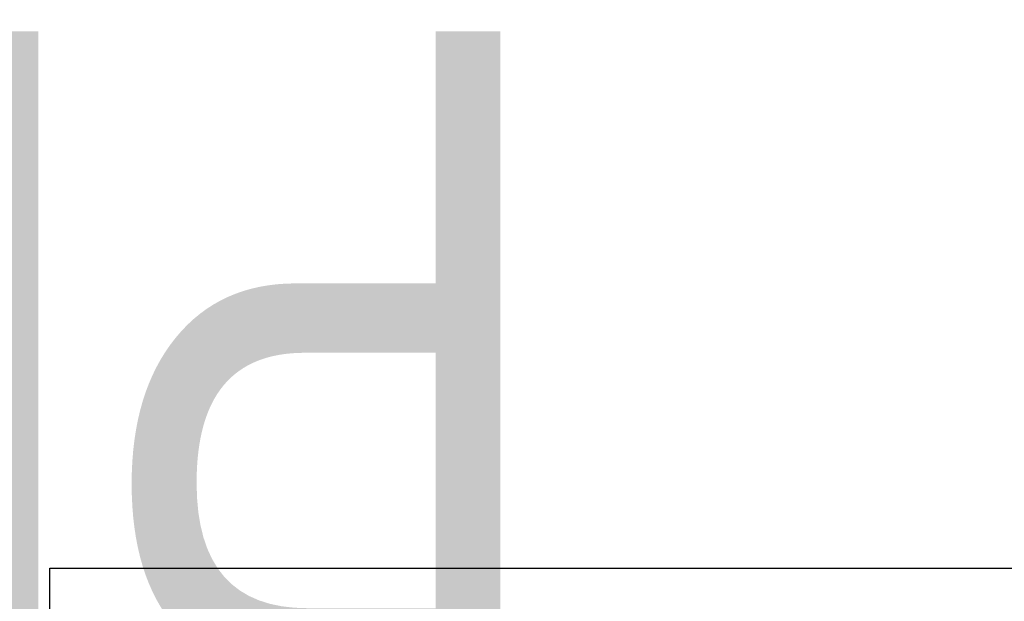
# Model space of a CAD drawing. Header units: millimetres. Extents: x -116 to 734, y -69 to 356.
# Tile 24 of 26: x -3 to 103, y 293 to 356. Entities that reach past the tile are written whole.
import ezdxf
from ezdxf.enums import TextEntityAlignment as Align

# ---------------------------------------------------------------- set-up
doc = ezdxf.new("R2018")
doc.units = ezdxf.units.MM
doc.layers.add('Кромка (ГОСТ)', color=7, linetype='Continuous', lineweight=50)
doc.layers.add('Обозначение (ГОСТ)', color=7, linetype='Continuous', lineweight=25)
doc.styles.get("Standard").update_dxf_attribs({"font": 'GOST Common Italic.ttf'})

# ---------------------------------------------------------------- blocks, each defined once
blk = doc.blocks.new('ГОСТ - Доп. графы 3')
at = {"layer": 'Обозначение (ГОСТ)', "lineweight": 30, "width": 0.8}
blk.add_attdef('ОБОЗНАЧЕНИЕ', text='', height=5, rotation=180, dxfattribs=at).set_placement((34.94, -6.97), align=Align.MIDDLE_CENTER)
blk = doc.blocks.new('Рамки ГОСТ_ граница 297x210')
at = {"layer": 'Кромка (ГОСТ)', "lineweight": 25}
for p, q in [((0, 0), (0, 297)), ((0, 297), (210, 297))]:
    blk.add_line(p, q, dxfattribs=at)

msp = doc.modelspace()

# ---------------------------------------------------------------- block references
ref = msp.add_blockref('ГОСТ - Доп. графы 3', (20, 292))
lines = msp.add_mtext('\\W0.8000;PF13', dxfattribs={"layer": 'Обозначение (ГОСТ)', "insert": (54.9421, 285.0324), "char_height": 70.124838, "attachment_point": 1, "rotation": 180})
ref.add_attrib('ОБОЗНАЧЕНИЕ', '', (54.9421, 285.0324)).embed_mtext(lines)
msp.add_blockref('Рамки ГОСТ_ граница 297x210', (0, 0))

doc.saveas('drawing.dxf')
